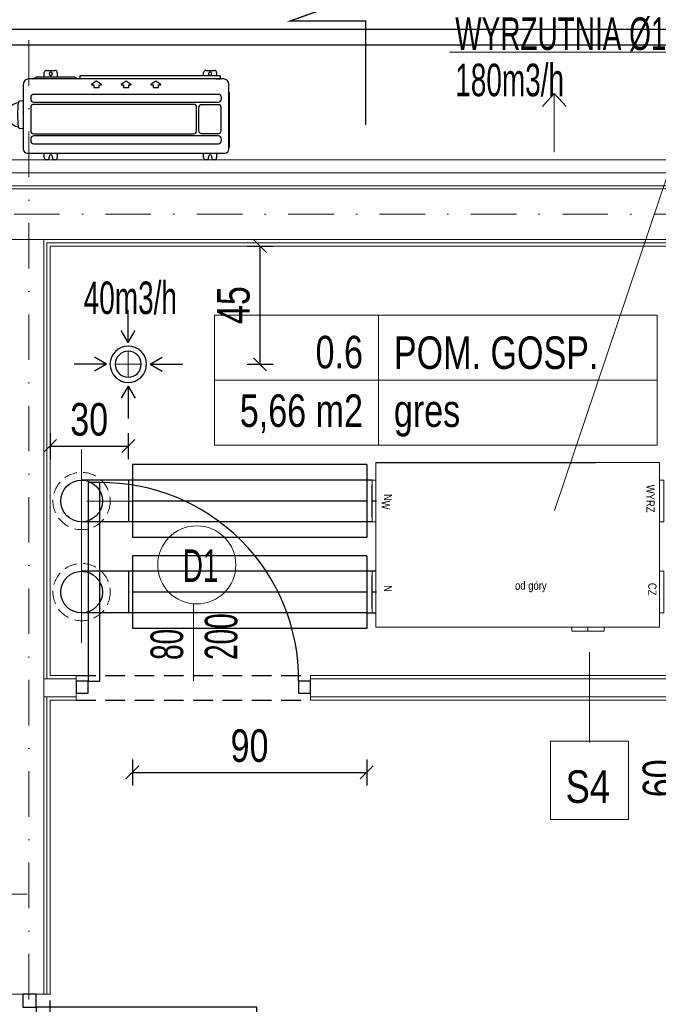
# Model space of a CAD drawing. Header units: inches. Extents: x 67073 to 287261, y -76160 to 48412.
# Tile 102 of 117: x 86326 to 86571, y -41506 to -41128. Entities that reach past the tile are written whole.
import ezdxf
from ezdxf.enums import TextEntityAlignment as Align
from ezdxf.lldxf.tags import DXFTag

# ---------------------------------------------------------------- set-up
doc = ezdxf.new("R2010")
doc.units = ezdxf.units.IN
doc.header["$MEASUREMENT"] = 0
for name, pattern in [('DASHDOT', [1, 0.5, -0.25, 0, -0.25]), ('DASHED', [0.75, 0.5, -0.25]), ('HIDDEN', [0.375, 0.25, -0.125])]:
    doc.linetypes.add(name, pattern=pattern)
for name, color, linetype, lineweight in [('## 05 PODGRZEWACZ', 1, 'SOLID', 30), ('## 08 CENTRALA REKUP', 204, 'Continuous', 25), ('## 08 WENTYL IZOLACJA', 4, 'DASHED', 18), ('p-- linia przekroju I-AB', 116, 'Continuous', 40), ('p-- ocieplenie-w.zew', 77, 'Continuous', 0), ('p--opisy pomieszczeń', 31, 'Continuous', 0), ('p--osie konstr', 1, 'DASHDOT', 15), ('p--płyta GK', 2, 'Continuous', 0), ('p--ściana GK', 62, 'Continuous', 0), ('p--ściana szkielet', 3, 'Continuous', 0)]:
    doc.layers.add(name, color=color, linetype=linetype, lineweight=lineweight)
for name, color, linetype in [('## 08 czerpnia', 3, 'Continuous'), ('## 08 Nawiew', 1, 'Continuous'), ('## 08 wyrzutnia', 204, 'Continuous'), ('## 08 Wywiew', 5, 'Continuous'), ('## 08 Wywiew opis', 5, 'Continuous'), ('DVM_OUTDOOR', 7, 'Continuous'), ('p--drzwi', 251, 'Continuous'), ('p--obrzeże bet.', 252, 'Continuous'), ('p--opis drzwi', 252, 'Continuous'), ('p--podciąg', 61, 'Continuous'), ('p--symbole ścian', 53, 'Continuous')]:
    doc.layers.add(name, color=color, linetype=linetype)
doc.styles.add('1-50', font='arial.ttf', dxfattribs={"width": 0.75, "height": 12.5})
doc.styles.add('SLDTEXTSTYLE2', font='TXT', dxfattribs={"width": 0.605})
doc.styles.get("Standard").update_dxf_attribs({"font": 'ARIAL.TTF', "width": 0.75})
doc.styles.add('STYL-1', font='Arial Narrow.ttf', dxfattribs={"width": 0.75})
doc.linetypes.add('BATTING', pattern='A,0.0001,-0.1,[134,ltypeshp.shx,S=0.1,R=0,X=-0.1,Y=0],-0.2,[134,ltypeshp.shx,S=0.1,R=180,X=0.1,Y=0],-0.1', length=0.4001)
tags = doc.linetypes.add('SOLID', pattern=[10, 10, 0]).pattern_tags.tags
tags[6:7] = [DXFTag(74, 4), DXFTag(75, 0), DXFTag(340, '0'), DXFTag(46, 0.0), DXFTag(50, 0.0), DXFTag(44, 0.0), DXFTag(45, 0.0)]
tags[4:5] = [DXFTag(74, 4), DXFTag(75, 0), DXFTag(340, '0'), DXFTag(46, 0.0), DXFTag(50, 0.0), DXFTag(44, 0.0), DXFTag(45, 0.0)]
doc.dimstyles.new('1-50', dxfattribs={"dimtxt": 12.5, "dimasz": 5, "dimexe": 5, "dimexo": 5, "dimgap": 0.09, "dimtad": 0, "dimdsep": 46, "dimtxsty": '1-50', "dimblk": 'OBLIQUE', "dimcen": 0.09, "dimadec": 0, "dimazin": 0, "dimtfac": 1, "dimtdec": 4, "dimtix": 1, "dimtofl": 0, "dimtmove": 0, "dimatfit": 3, "dimldrblk": 'OBLIQUE', "dimfxl": 5, "dimfxlon": 1, "dimtvp": 0.8, "dimtolj": 1, "dimtzin": 0, "dimarcsym": 0})

# ---------------------------------------------------------------- blocks, each defined once
blk = doc.blocks.new('drzwi-90-100')
for p, q in [((10.1, 87.38), (5.05, 87.38)), ((5.05, 87.38), (5.05, 2.53)), ((10.1, 2.53), (10.1, 87.38)), ((5.05, 2.53), (0, 2.53)), ((0, 2.53), (0, -2.53)), ((5.05, -2.53), (5.05, 2.53)), ((5.05, 2.53), (10.1, 2.53)), ((100, 2.53), (94.95, 2.53)), ((94.95, 2.53), (94.95, -2.53)), ((100, -2.53), (100, 2.53)), ((0, -2.53), (5.05, -2.53)), ((94.95, -2.53), (100, -2.53))]:
    blk.add_line(p, q)
blk.add_arc((10.8, 3.23), 84.15, 359.5233, 90.4767)
blk = doc.blocks.new('FJM_OD_790X548X285_2P_T')
at = {"layer": 'DVM_OUTDOOR', "color": 0}
for p, q in [((-376.4, 146.3), (-376.4, 163.5)), ((-368.4, 171.5), (-365.4, 171.5)), ((-357.4, 163.5), (-357.4, 158.5)), ((-345.4, 158.5), (-345.4, 163.5)), ((-337.4, 171.5), (-334.4, 171.5)), ((-326.4, 163.5), (-326.4, 146.3)), ((235.6, 146.3), (235.6, 163.5)), ((243.6, 171.5), (246.6, 171.5)), ((254.6, 163.5), (254.6, 158.5)), ((266.6, 158.5), (266.6, 163.5)), ((274.6, 171.5), (277.6, 171.5)), ((285.6, 163.5), (285.6, 146.3)), ((-426.2, 122.2), (-426.2, -85.5)), ((-426, 122.7), (-423.7, 125)), ((-423.7, 130.5), (-423.7, -117.9)), ((350.6, 146.3), (-407.9, 146.3)), ((350.6, 146.3), (350.6, 146.3)), ((366.3, 130.5), (366.4, 130.5)), ((366.3, -117.9), (366.3, 130.5)), ((-395.2, 98.1), (-395.2, 92.5)), ((325.5, 110.3), (-383, 110.3)), ((-383, 80.3), (325.5, 80.3)), ((337.8, 92.5), (337.8, 98.1)), ((-394, 59.5), (-394, -29.1)), ((-317.8, 70.4), (-383, 70.4)), ((-306.8, -29.1), (-306.8, 59.5)), ((-299.6, 59.5), (-299.6, -29.1)), ((325.5, 71.7), (-287.4, 71.7)), ((337.8, -29.1), (337.8, 59.5)), ((382.2, 50.2), (366.4, 51.6)), ((-395.2, -61.9), (-395.2, -67.5)), ((-383, -40), (-317.8, -40)), ((325.5, -49.7), (-383, -49.7)), ((-287.4, -41.3), (325.5, -41.3)), ((337.8, -67.5), (337.8, -61.9)), ((366.4, -54.3), (382.2, -52.9)), ((-423.7, -88.3), (-426, -86)), ((-383, -79.7), (325.5, -79.7)), ((-152.9, -106.8), (-152.9, -115.8)), ((-133.2, -106), (-152.2, -106)), ((-132.5, -115.8), (-132.5, -106.8)), ((-38.9, -106.8), (-38.9, -115.8)), ((-19.2, -106), (-38.2, -106)), ((-18.5, -115.8), (-18.5, -106.8)), ((75.1, -106.8), (75.1, -115.8)), ((94.8, -106), (75.8, -106)), ((95.5, -115.8), (95.5, -106.8)), ((-423.7, -117.9), (-423.7, -118)), ((-423.7, -118), (-423.7, -118)), ((-403, -138.7), (345.6, -138.7)), ((-391.4, -139.3), (-391.7, -150.3)), ((-391.7, -150.3), (-379.8, -150.7)), ((-376.4, -163.5), (-376.4, -150.8)), ((-371.9, -151), (148.3, -151)), ((-161.6, -117.3), (-143.2, -130.2)), ((-153.2, -116), (-161.2, -116)), ((-142.3, -130.2), (-123.9, -117.3)), ((-124.3, -116), (-132.2, -116)), ((-47.6, -117.3), (-29.2, -130.2)), ((-39.2, -116), (-47.2, -116)), ((-28.3, -130.2), (-9.9, -117.3)), ((-10.3, -116), (-18.2, -116)), ((66.4, -117.3), (84.8, -130.2)), ((74.8, -116), (66.8, -116)), ((85.7, -130.2), (104.1, -117.3)), ((103.7, -116), (95.8, -116)), ((148.3, -140.7), (148.3, -151.7)), ((166.9, -144.9), (156.3, -138.8)), ((169.7, -145.7), (315.3, -145.7)), ((235.6, -163.5), (235.6, -145.7)), ((285.6, -145.7), (285.6, -163.5)), ((318.1, -144.9), (328.7, -138.8)), ((345.6, -138.7), (345.6, -138.7)), ((366.3, -118), (366.2, -118)), ((366.3, -118), (366.3, -117.9)), ((-334.4, -171.5), (-368.4, -171.5)), ((148.3, -151.7), (-327.2, -151.7)), ((-326.4, -151.7), (-326.4, -163.5)), ((277.6, -171.5), (243.6, -171.5))]:
    blk.add_line(p, q, dxfattribs=at)
for points in [[(-357.4, -158.5), (-357.4, -159.1, 0.023321), (-357.3, -159.7, 0.024783), (-357.2, -160.3, 0.024618), (-357, -160.8, 0.02401), (-356.7, -161.3, 0.023784), (-356.5, -161.8, 0.02304), (-356.1, -162.2, 0.022549), (-355.8, -162.6, 0.021694), (-355.4, -163, 0.021179), (-355, -163.3, 0.020185), (-354.7, -163.6, 0.019598), (-354.3, -163.8, 0.018603), (-353.9, -164, 0.017986), (-353.5, -164.1, 0.016956), (-353.1, -164.3, 0.016413), (-352.8, -164.4, 0.015566), (-352.4, -164.4, 0.014844), (-352.1, -164.5, 0.013764), (-351.8, -164.5, 0.013631), (-351.4, -164.5, 0.012841), (-351.1, -164.5, 0.012841), (-350.8, -164.5, 0.013631), (-350.5, -164.4, 0.013764), (-350.1, -164.4, 0.014844), (-349.8, -164.3, 0.015566), (-349.4, -164.1, 0.016413), (-349, -164, 0.016956), (-348.6, -163.8, 0.017984), (-348.2, -163.6, 0.018603), (-347.8, -163.3, 0.019603), (-347.5, -163, 0.020183), (-347.1, -162.6, 0.021166), (-346.8, -162.2, 0.0217), (-346.4, -161.8, 0.022581), (-346.2, -161.3, 0.023025), (-345.9, -160.8, 0.023734), (-345.7, -160.3, 0.024054), (-345.6, -159.7, 0.024516), (-345.5, -159.1, 0.024684), (-345.4, -158.5, 0.024846), (-345.5, -157.9, 0.024845), (-345.6, -157.3, 0.02468), (-345.7, -156.7, 0.024517), (-345.9, -156.2, 0.024069), (-346.2, -155.7, 0.02373), (-346.4, -155.2, 0.022967), (-346.8, -154.8, 0.022596), (-347.1, -154.4, 0.021906), (-347.5, -154, 0.021107), (-347.8, -153.7, 0.01947), (-348.2, -153.4, 0.01982), (-348.6, -153.2, 0.020911), (-349, -153, 0.017234), (-349.4, -152.9, 0.009618), (-349.7, -152.7, 0.019493), (-350.1, -152.6, 0.03016), (-350.7, -152.6, 0.016785), (-351.4, -152.5, 0.010156)], [(-351.4, -152.5), (-351.7, -152.5, 0.009849), (-351.9, -152.5, 0.008819), (-352.1, -152.5, 0.008634), (-352.3, -152.6, 0.009333), (-352.5, -152.6, 0.009674), (-352.8, -152.6, 0.009989), (-353, -152.7, 0.01022), (-353.3, -152.8, 0.01065), (-353.5, -152.9, 0.010921), (-353.8, -153, 0.011347), (-354, -153.1, 0.011614), (-354.3, -153.2, 0.012046), (-354.5, -153.4, 0.012332), (-354.8, -153.5, 0.012805), (-355, -153.7, 0.013035), (-355.3, -153.9, 0.013371), (-355.6, -154.1, 0.013779), (-355.8, -154.4, 0.014539), (-356, -154.6, 0.014301), (-356.2, -154.9, 0.013596), (-356.5, -155.2, 0.015424), (-356.7, -155.5, 0.01905), (-356.8, -155.9, 0.014336), (-357, -156.2, 0.004521), (-357.1, -156.5, 0.021066), (-357.2, -156.9, 0.037099), (-357.3, -157.6, 0.017906), (-357.4, -158.5, 0.009169)], [(-327.4, -151.7), (-327.4, -151.7, 0.000005), (-327.3, -151.7, 0.000005), (-327.3, -151.7, 0.000005), (-327.3, -151.7, 0.000004), (-327.3, -151.7, 0.000004), (-327.3, -151.7, 0.000004), (-327.3, -151.7, 0.000004), (-327.2, -151.7, 0.000004), (-327.2, -151.7, 0.000004), (-327.2, -151.7, 0.000004), (-327.2, -151.7, 0.000004), (-327.2, -151.7, 0.000003), (-327.2, -151.7, 0.000003), (-327.1, -151.7, 0.000003), (-327.1, -151.7, 0.000003), (-327.1, -151.7, 0.000003), (-327.1, -151.7, 0.000003), (-327.1, -151.7, 0.000003), (-327.1, -151.7, 0.000003), (-327.1, -151.7, 0.000002), (-327, -151.7, 0.000002), (-327, -151.7, 0.000002), (-327, -151.7, 0.000002), (-327, -151.7, 0.000002), (-327, -151.7, 0.000002), (-327, -151.7, 0.000002), (-326.9, -151.7, 0.000001), (-326.9, -151.7, 0.000001), (-326.9, -151.7, 0.000001), (-326.9, -151.7, 0.000001), (-326.9, -151.7, -0.000001), (-326.7, -151.7, -0.000002), (-326.7, -151.7, -0.000005), (-326.7, -151.7, -0.000004), (-326.7, -151.7, 0), (-326.7, -151.7, -0.000008), (-326.6, -151.7, -0.000018), (-326.6, -151.7, -0.000009), (-326.6, -151.7, -0.000005)], [(254.6, -158.5), (254.6, -159.1, 0.023321), (254.7, -159.7, 0.024784), (254.8, -160.3, 0.024618), (255, -160.8, 0.02401), (255.3, -161.3, 0.023784), (255.5, -161.8, 0.02304), (255.9, -162.2, 0.022549), (256.2, -162.6, 0.021694), (256.6, -163, 0.021179), (257, -163.3, 0.020185), (257.3, -163.6, 0.019598), (257.7, -163.8, 0.018603), (258.1, -164, 0.017986), (258.5, -164.1, 0.016956), (258.9, -164.3, 0.016413), (259.2, -164.4, 0.015566), (259.6, -164.4, 0.014844), (259.9, -164.5, 0.013764), (260.2, -164.5, 0.013631), (260.6, -164.5, 0.012841), (260.9, -164.5, 0.012841), (261.2, -164.5, 0.013631), (261.5, -164.4, 0.013764), (261.9, -164.4, 0.014844), (262.2, -164.3, 0.015566), (262.6, -164.1, 0.016413), (263, -164, 0.016956), (263.4, -163.8, 0.017984), (263.8, -163.6, 0.018603), (264.2, -163.3, 0.019603), (264.5, -163, 0.020183), (264.9, -162.6, 0.021166), (265.2, -162.2, 0.0217), (265.6, -161.8, 0.022581), (265.8, -161.3, 0.023025), (266.1, -160.8, 0.023734), (266.3, -160.3, 0.024054), (266.4, -159.7, 0.024516), (266.5, -159.1, 0.024684), (266.6, -158.5, 0.024846), (266.5, -157.9, 0.024845), (266.4, -157.3, 0.02468), (266.3, -156.7, 0.024517), (266.1, -156.2, 0.024069), (265.8, -155.7, 0.02373), (265.6, -155.2, 0.022967), (265.2, -154.8, 0.022596), (264.9, -154.4, 0.021906), (264.5, -154, 0.021107), (264.2, -153.7, 0.01947), (263.8, -153.4, 0.01982), (263.4, -153.2, 0.020911), (263, -153, 0.017234), (262.6, -152.9, 0.009618), (262.3, -152.7, 0.019493), (261.9, -152.6, 0.03016), (261.3, -152.6, 0.016785), (260.6, -152.5, 0.010156)], [(260.6, -152.5), (260.3, -152.5, 0.009849), (260.1, -152.5, 0.008819), (259.9, -152.5, 0.008634), (259.7, -152.6, 0.009333), (259.5, -152.6, 0.009674), (259.2, -152.6, 0.009989), (259, -152.7, 0.01022), (258.7, -152.8, 0.01065), (258.5, -152.9, 0.010921), (258.2, -153, 0.011347), (258, -153.1, 0.011614), (257.7, -153.2, 0.012046), (257.5, -153.4, 0.012332), (257.2, -153.5, 0.012805), (257, -153.7, 0.013035), (256.7, -153.9, 0.013371), (256.4, -154.1, 0.013779), (256.2, -154.4, 0.014539), (256, -154.6, 0.014301), (255.8, -154.9, 0.013596), (255.5, -155.2, 0.015424), (255.3, -155.5, 0.01905), (255.2, -155.9, 0.014336), (255, -156.2, 0.004521), (254.9, -156.5, 0.021066), (254.8, -156.9, 0.037099), (254.7, -157.6, 0.017906), (254.6, -158.5, 0.009169)]]:
    blk.add_lwpolyline(points, format="xyb", dxfattribs=at)
for centre, radius, start, end in [((-368.4, 163.5), 8, 90, 180), ((-365.4, 163.5), 8, 0, 90), ((-351.4, 158.5), 6, 180, 0), ((-337.4, 163.5), 8, 90, 180), ((-334.4, 163.5), 8, 0, 90), ((243.6, 163.5), 8, 90, 180), ((246.6, 163.5), 8, 0, 90), ((260.6, 158.5), 6, 180, 0), ((274.6, 163.5), 8, 90, 180), ((277.6, 163.5), 8, 0, 90), ((-425.5, 122.2), 0.7, 135, 180), ((-407.9, 130.5), 15.8, 90, 180), ((350.6, 130.5), 15.8, 0, 90), ((-383, 98.1), 12.2, 90, 180), ((-383, 92.5), 12.2, 180, 270), ((325.5, 98.1), 12.2, 0, 90), ((325.5, 92.5), 12.2, 270, 0), ((-383, 59.5), 10.9, 90, 180), ((-317.8, 59.5), 10.9, 0, 90), ((-287.4, 59.5), 12.2, 90, 180), ((325.5, 59.5), 12.2, 0, 90), ((382, 47.2), 3, 8.2355, 85), ((46.6, -1.3), 341.9, 351.7645, 8.2354), ((388, 47.5), 3, 188.1539, 260.3479), ((379.7, -1.3), 46.6, 279.6521, 80.3479), ((-383, -29.1), 10.9, 180, 270), ((-317.8, -29.1), 10.9, 270, 0), ((-287.4, -29.1), 12.2, 180, 270), ((325.5, -29.1), 12.2, 270, 0), ((-383, -61.9), 12.2, 90, 180), ((-383, -67.5), 12.2, 180, 270), ((325.5, -61.9), 12.2, 0, 90), ((325.5, -67.5), 12.2, 270, 0), ((382, -49.9), 3, 275, 351.7645), ((388, -50.2), 3, 99.6521, 171.8495), ((-425.5, -85.5), 0.7, 180, 225), ((-152.2, -106.8), 0.7, 90, 180), ((-133.2, -106.8), 0.7, 0, 90), ((-38.2, -106.8), 0.7, 90, 180), ((-19.2, -106.8), 0.7, 0, 90), ((75.8, -106.8), 0.7, 90, 180), ((94.8, -106.8), 0.7, 0, 90), ((-403, -118), 20.7, 180, 270), ((-161.2, -116.8), 0.7, 90, 235), ((-153.2, -115.8), 0.3, 270, 0), ((-142.7, -129.6), 0.7, 235, 305), ((-132.2, -115.8), 0.3, 180, 270), ((-124.3, -116.8), 0.7, 305, 90), ((-47.2, -116.8), 0.7, 90, 235), ((-39.2, -115.8), 0.3, 270, 0), ((-28.7, -129.6), 0.7, 235, 305), ((-18.2, -115.8), 0.3, 180, 270), ((-10.3, -116.8), 0.7, 305, 90), ((66.8, -116.8), 0.7, 90, 235), ((74.8, -115.8), 0.3, 270, 0), ((85.3, -129.6), 0.7, 235, 305), ((95.8, -115.8), 0.3, 180, 270), ((103.7, -116.8), 0.7, 305, 90), ((155.8, -139.7), 1, 60, 90), ((169.7, -140), 5.7, 240, 270), ((315.3, -140), 5.7, 270, 300), ((329.2, -139.7), 1, 90, 120), ((345.6, -118), 20.7, 270, 0), ((-368.4, -163.5), 8, 180, 270), ((-334.4, -163.5), 8, 270, 0), ((243.6, -163.5), 8, 180, 270), ((277.6, -163.5), 8, 270, 0)]:
    blk.add_arc(centre, radius, start, end, dxfattribs=at)
for points in [[(385.4, -46.6), (385.4, -46.7), (385.4, -46.7), (385.4, -46.7)], [(-379.8, -150.7), (-377.2, -150.8), (-374.6, -150.9), (-371.9, -151)]]:
    blk.add_open_spline(points, degree=3, dxfattribs=at)
for points, knots in [([(148.3, -140.7), (88.3, -140.7), (13.3, -140.7), (-76.7, -140.7), (-121.7, -140.7), (-166.7, -140.7), (-211.7, -140.7), (-256.7, -140.7), (-294.2, -140.7), (-324.2, -140.7), (-343, -140.8), (-357.7, -140.6), (-372.7, -139.9), (-383.9, -139.7), (-391.4, -139.3), (-391.4, -139.3), (-391.4, -139.3), (-391.4, -139.3)], [0, 0, 0, 0, 0.333333, 0.416667, 0.5, 0.583333, 0.666667, 0.75, 0.833333, 0.875, 0.916667, 0.9375, 0.958333, 1, 1, 1, 1.000015, 1.000015, 1.000015, 1.000015]), ([(-328, -151), (-328, -151.2), (-328, -151.3), (-327.9, -151.4), (-327.9, -151.4), (-327.9, -151.5), (-327.8, -151.5), (-327.7, -151.6), (-327.6, -151.7), (-327.4, -151.7), (-327.4, -151.7), (-327.4, -151.7), (-327.4, -151.7), (-327.4, -151.7)], [-0.044807, -0.044807, -0.044807, -0.044807, 0.142088, 0.142088, 0.142088, 0.166271, 0.19987, 0.266987, 0.333517, 0.406916, 0.487817, 0.615631, 1, 1, 1, 1])]:
    blk.add_open_spline(points, degree=3, knots=knots, dxfattribs=at)
blk = doc.blocks.new('_OBLIQUE')
at = {"color": 0, "linetype": 'ByBlock', "lineweight": -2}
for p, q in [((-0.5, -0.5), (0.5, 0.5)), ((0, 0), (0, 0))]:
    blk.add_line(p, q, dxfattribs=at)
blk = doc.blocks.new('*D1719')
at = {"layer": '## 08 CENTRALA REKUP', "color": 0, "linetype": 'Continuous', "lineweight": -2}
for p, q in [((86576.57, -41389.09), (86586.57, -41389.09)), ((86581.57, -41449.09), (86581.57, -41389.09)), ((86576.57, -41449.09), (86586.57, -41449.09))]:
    blk.add_line(p, q, dxfattribs=at)
at = {"layer": 'Defpoints', "color": 0}
for p in [(86554.06, -41389.09), (86581.57, -41389.09), (86558.98, -41449.09)]:
    blk.add_point(p, dxfattribs=at)
at = {"layer": '## 08 CENTRALA REKUP', "color": 0, "lineweight": -2, "xscale": 5, "yscale": 5, "zscale": 5}
for p, rotation in [((86581.57, -41389.09), 90), ((86581.57, -41449.09), 270)]:
    blk.add_blockref('_OBLIQUE', p, dxfattribs=dict(at, rotation=rotation))
at = {"layer": '## 08 CENTRALA REKUP', "color": 0, "linetype": 'Continuous', "lineweight": 18, "insert": (86571.36, -41419.09), "char_height": 12.5, "attachment_point": 5, "rotation": 90, "style": '1-50'}
blk.add_mtext('\\A1;60', dxfattribs=at)
blk = doc.blocks.new('*D1728')
at = {"layer": '## 08 CENTRALA REKUP', "color": 0, "linetype": 'Continuous', "lineweight": -2}
for p, q in [((86413.08, -41214.59), (86423.08, -41214.59)), ((86418.08, -41260.01), (86418.08, -41214.59)), ((86413.08, -41260.01), (86423.08, -41260.01))]:
    blk.add_line(p, q, dxfattribs=at)
at = {"layer": 'Defpoints', "color": 0}
for p in [(86367.42, -41214.59), (86418.08, -41214.59), (86367.42, -41260.01)]:
    blk.add_point(p, dxfattribs=at)
at = {"layer": '## 08 CENTRALA REKUP', "color": 0, "lineweight": -2, "xscale": 5, "yscale": 5, "zscale": 5}
for p, rotation in [((86418.08, -41214.59), 90), ((86418.08, -41260.01), 270)]:
    blk.add_blockref('_OBLIQUE', p, dxfattribs=dict(at, rotation=rotation))
at = {"layer": '## 08 CENTRALA REKUP', "color": 0, "linetype": 'Continuous', "lineweight": 18, "insert": (86407.91, -41237.3), "char_height": 12.5, "attachment_point": 5, "rotation": 90, "style": '1-50'}
blk.add_mtext('\\A1;45', dxfattribs=at)
blk = doc.blocks.new('A$C67505116')
at = {"layer": '## 08 CENTRALA REKUP', "linetype": 'Continuous', "lineweight": 18}
for p, q in [((26.31, 78), (135.31, 78)), ((26.31, 14.7), (26.31, 78)), ((135.31, 14.7), (135.31, 78)), ((24.96, 71.2), (24.96, 55.2)), ((24.96, 71.2), (26.31, 71.2)), ((24.96, 56.95), (24.96, 69.45)), ((135.31, 71.2), (136.96, 71.2)), ((136.96, 55.2), (136.96, 71.2)), ((24.96, 55.2), (26.31, 55.2)), ((135.31, 55.2), (136.96, 55.2)), ((24.96, 36.2), (24.96, 20.2)), ((24.96, 36.2), (26.31, 36.2)), ((24.96, 21.95), (24.96, 34.45)), ((135.31, 36.2), (136.96, 36.2)), ((136.96, 20.2), (136.96, 36.2)), ((24.96, 20.2), (26.31, 20.2)), ((135.31, 20.2), (136.96, 20.2)), ((26.31, 14.7), (135.31, 14.7)), ((101.56, 13.2), (101.56, 14.7)), ((101.56, 13.2), (114.06, 13.2)), ((107.81, 13.2), (107.81, 14.7)), ((114.06, 13.2), (114.06, 14.7))]:
    blk.add_line(p, q, dxfattribs=at)
at = {"color": 192, "lineweight": 25}
for p, q in [((26.31, 78), (110.66, 78)), ((26.31, 78), (110.66, 78)), ((24.96, 56.95), (24.96, 69.45)), ((26.61, 63.2), (24.96, 63.2)), ((24.96, 21.95), (24.96, 34.45)), ((26.61, 28.2), (24.96, 28.2))]:
    blk.add_line(p, q, dxfattribs=at)
at = {"color": 7, "linetype": 'Continuous', "lineweight": 0, "char_height": 3.175, "attachment_point": 3, "rotation": 270, "style": 'SLDTEXTSTYLE2'}
for s, insert in [('\\fArial Narrow|b0|i0|c0|p0;\\W1;WYRZ', (133.41, 58.77)), ('\\fArial Narrow|b0|i0|c0|p0;\\W1;N', (32.57, 63.28)), ('\\fArial Narrow|b0|i0|c0|p0;\\W1;W', (31.75, 59.93)), ('\\fArial Narrow|b0|i0|c0|p0;\\W1;N', (32.57, 28.28)), ('\\fArial Narrow|b0|i0|c0|p0;\\W1;CZ', (134.12, 26.9))]:
    blk.add_mtext(s, dxfattribs=dict(at, insert=insert))
at = {"color": 7, "linetype": 'Continuous', "lineweight": 0, "insert": (79.8, 32.29), "char_height": 3.175, "attachment_point": 1, "style": 'SLDTEXTSTYLE2'}
blk.add_mtext('\\fArial Narrow|b0|i0|c0|p0;\\W1;od góry', dxfattribs=at)
blk = doc.blocks.new('*D1729')
at = {"layer": '## 08 CENTRALA REKUP', "color": 0, "linetype": 'Continuous', "lineweight": -2}
for p, q in [((86223.03, -41124.43), (86223.03, -41114.43)), ((86591.02, -41124.43), (86591.02, -41114.43)), ((86223.03, -41119.43), (86591.02, -41119.43))]:
    blk.add_line(p, q, dxfattribs=at)
at = {"layer": 'Defpoints', "color": 0}
for p in [(86591.02, -41119.43), (86223.03, -41181.44), (86591.02, -41182.39)]:
    blk.add_point(p, dxfattribs=at)
at = {"layer": '## 08 CENTRALA REKUP', "color": 0, "lineweight": -2, "xscale": 5, "yscale": 5, "zscale": 5, "rotation": 180}
blk.add_blockref('_OBLIQUE', (86223.03, -41119.43), dxfattribs=at)
at = {"layer": '## 08 CENTRALA REKUP', "color": 0, "lineweight": -2, "xscale": 5, "yscale": 5, "zscale": 5}
blk.add_blockref('_OBLIQUE', (86591.02, -41119.43), dxfattribs=at)
at = {"layer": '## 08 CENTRALA REKUP', "color": 0, "linetype": 'Continuous', "lineweight": 18, "insert": (86407.02, -41109.22), "char_height": 12.5, "attachment_point": 5, "style": '1-50'}
blk.add_mtext('\\A1;\\A1;368', dxfattribs=at)
blk = doc.blocks.new('*D1730')
at = {"layer": '## 08 CENTRALA REKUP', "color": 0, "linetype": 'Continuous', "lineweight": -2}
for p, q in [((86337.43, -41286.48), (86337.43, -41296.48)), ((86367.42, -41286.48), (86367.42, -41296.48)), ((86337.43, -41291.48), (86367.42, -41291.48))]:
    blk.add_line(p, q, dxfattribs=at)
at = {"layer": 'Defpoints', "color": 0}
for p in [(86337.43, -41214.59), (86367.42, -41260.01), (86367.42, -41291.48)]:
    blk.add_point(p, dxfattribs=at)
at = {"layer": '## 08 CENTRALA REKUP', "color": 0, "lineweight": -2, "xscale": 5, "yscale": 5, "zscale": 5, "rotation": 180}
blk.add_blockref('_OBLIQUE', (86337.43, -41291.48), dxfattribs=at)
at = {"layer": '## 08 CENTRALA REKUP', "color": 0, "lineweight": -2, "xscale": 5, "yscale": 5, "zscale": 5}
blk.add_blockref('_OBLIQUE', (86367.42, -41291.48), dxfattribs=at)
at = {"layer": '## 08 CENTRALA REKUP', "color": 0, "linetype": 'Continuous', "lineweight": 18, "insert": (86352.43, -41281.27), "char_height": 12.5, "attachment_point": 5, "style": '1-50'}
blk.add_mtext('\\A1;30', dxfattribs=at)
blk = doc.blocks.new('*D1733')
at = {"layer": '## 08 CENTRALA REKUP', "color": 0, "linetype": 'Continuous', "lineweight": -2}
for p, q in [((86369.02, -41411.85), (86369.02, -41421.85)), ((86459.02, -41411.85), (86459.02, -41421.85)), ((86369.02, -41416.85), (86459.02, -41416.85))]:
    blk.add_line(p, q, dxfattribs=at)
at = {"layer": 'Defpoints', "color": 0}
for p in [(86369.02, -41361.57), (86459.02, -41361.57), (86459.02, -41416.85)]:
    blk.add_point(p, dxfattribs=at)
at = {"layer": '## 08 CENTRALA REKUP', "color": 0, "lineweight": -2, "xscale": 5, "yscale": 5, "zscale": 5, "rotation": 180}
blk.add_blockref('_OBLIQUE', (86369.02, -41416.85), dxfattribs=at)
at = {"layer": '## 08 CENTRALA REKUP', "color": 0, "lineweight": -2, "xscale": 5, "yscale": 5, "zscale": 5}
blk.add_blockref('_OBLIQUE', (86459.02, -41416.85), dxfattribs=at)
at = {"layer": '## 08 CENTRALA REKUP', "color": 0, "linetype": 'Continuous', "lineweight": 18, "insert": (86414.02, -41406.64), "char_height": 12.5, "attachment_point": 5, "style": '1-50'}
blk.add_mtext('\\A1;90', dxfattribs=at)

msp = doc.modelspace()

# ---------------------------------------------------------------- linework, layer by layer
at = {"layer": '## 05 PODGRZEWACZ', "lineweight": 15}
msp.add_line((86531.1, -41316.221), (86631.481, -41018.096), dxfattribs=at)
at = {"layer": '## 08 CENTRALA REKUP', "linetype": 'Continuous', "lineweight": 18}
for p, q in [((86349.517, -41292.723), (86349.517, -41332.414)), ((86369.017, -41312.569), (86351.517, -41312.569)), ((86349.517, -41327.329), (86349.517, -41367.02))]:
    msp.add_line(p, q, dxfattribs=at)
at = {"layer": '## 08 czerpnia', "color": 202, "linetype": 'Continuous', "lineweight": 5}
msp.add_line((86490.864, -41140.103), (86587.755, -41140.103), dxfattribs=at)
at = {"layer": '## 08 Nawiew', "lineweight": 30}
for p, q in [((86369.017, -41333.569), (86369.017, -41361.569)), ((86369.017, -41333.569), (86369.017, -41361.569)), ((86459.017, -41333.569), (86369.017, -41333.569)), ((86459.017, -41333.569), (86459.017, -41361.569)), ((86367.517, -41339.569), (86349.517, -41339.569)), ((86367.517, -41339.569), (86367.517, -41355.569)), ((86459.017, -41339.569), (86367.517, -41339.569)), ((86462.517, -41339.569), (86459.017, -41339.569)), ((86459.017, -41339.569), (86459.017, -41355.569)), ((86459.017, -41347.569), (86369.017, -41347.569)), ((86367.517, -41355.569), (86349.517, -41355.569)), ((86459.017, -41355.569), (86367.517, -41355.569)), ((86459.017, -41355.569), (86462.517, -41355.569)), ((86459.017, -41361.569), (86369.017, -41361.569))]:
    msp.add_line(p, q, dxfattribs=at)
msp.add_circle((86349.517, -41347.569), 8, dxfattribs=at)
at = {"layer": '## 08 WENTYL IZOLACJA', "color": 4, "lineweight": 5, "ltscale": 10}
for centre in [(86349.517, -41312.567), (86349.517, -41347.569)]:
    msp.add_circle(centre, 11, dxfattribs=at)
at = {"layer": '## 08 wyrzutnia', "linetype": 'Continuous', "lineweight": 5}
for p, q in [((86531.063, -41156.006), (86526.543, -41161.027)), ((86531.063, -41178.579), (86531.063, -41156.006)), ((86531.063, -41156.006), (86535.584, -41161.027))]:
    msp.add_line(p, q, dxfattribs=at)
at = {"layer": '## 08 Wywiew', "color": 5, "lineweight": 5}
for p, q in [((86367.425, -41255.007), (86367.425, -41265.007)), ((86362.425, -41260.007), (86372.425, -41260.007)), ((86362.425, -41260.007), (86372.425, -41260.007)), ((86362.425, -41260.007), (86372.425, -41260.007)), ((86362.425, -41260.007), (86372.425, -41260.007))]:
    msp.add_line(p, q, dxfattribs=at)
at = {"layer": '## 08 Wywiew', "color": 5, "lineweight": 30}
for p, q in [((86369.017, -41298.569), (86369.017, -41326.569)), ((86369.017, -41298.569), (86369.017, -41326.569)), ((86459.017, -41298.569), (86369.017, -41298.569)), ((86459.017, -41298.569), (86459.017, -41326.569)), ((86367.517, -41304.569), (86349.517, -41304.569)), ((86367.517, -41304.569), (86367.517, -41320.569)), ((86459.017, -41304.569), (86367.517, -41304.569)), ((86461.167, -41304.569), (86459.017, -41304.569)), ((86459.017, -41312.569), (86369.017, -41312.569)), ((86367.517, -41320.569), (86349.517, -41320.569)), ((86459.017, -41320.569), (86367.517, -41320.569)), ((86461.167, -41320.569), (86459.017, -41320.569)), ((86459.017, -41326.569), (86369.017, -41326.569))]:
    msp.add_line(p, q, dxfattribs=at)
msp.add_circle((86349.517, -41312.567), 8, dxfattribs=at)
for radius, start, end in [(7, 0, 180), (7, 0, 180), (5, 0, 180), (5, 0, 180), (5, 0, 180), (5, 0, 180), (5, 0, 180), (5, 0, 180), (7, 180, 0), (5, 180, 0)]:
    msp.add_arc((86367.425, -41260.007), radius, start, end, dxfattribs=at)
at = {"layer": '## 08 Wywiew'}
msp.add_arc((86367.425, -41260.007), 5, 180, 0, dxfattribs=at)
msp.add_arc((86367.425, -41260.007), 5, 180, 0, dxfattribs=at)
msp.add_arc((86367.425, -41260.007), 5, 180, 0, dxfattribs=at)
at = {"layer": '## 08 Wywiew opis'}
for p, q in [((86367.423, -41251.63), (86367.423, -41239.205)), ((86367.423, -41251.606), (86364.736, -41247.02)), ((86367.423, -41251.606), (86370.11, -41247.02)), ((86359.023, -41260.006), (86354.437, -41257.319)), ((86375.827, -41260.006), (86380.413, -41257.319)), ((86359.047, -41260.006), (86346.623, -41260.006)), ((86359.023, -41260.006), (86354.437, -41262.692)), ((86375.803, -41260.006), (86388.227, -41260.006)), ((86375.827, -41260.006), (86380.413, -41262.692)), ((86367.423, -41268.409), (86364.736, -41272.995)), ((86367.423, -41268.385), (86367.423, -41280.81)), ((86367.423, -41268.409), (86370.11, -41272.995))]:
    msp.add_line(p, q, dxfattribs=at)
at = {"layer": 'p-- linia przekroju I-AB', "color": 0, "const_width": 0.5}
msp.add_lwpolyline([(86458.673, -41168.156), (86458.673, -41128.145), (86429.646, -41128.145), (86458.673, -41117.734)], dxfattribs=at)
at = {"layer": 'p-- ocieplenie-w.zew', "color": 0, "linetype": 'BATTING', "ltscale": 2}
msp.add_line((86223.033, -41186.444), (86710.683, -41186.444), dxfattribs=at)
at = {"layer": 'p--obrzeże bet.', "color": 0, "linetype": 'Continuous', "ltscale": 35}
for points in [[(86310.283, -41915.844), (86763.683, -41915.844), (86763.683, -41131.444), (85463.683, -41131.444), (85463.683, -41921.844), (85917.083, -41921.844)], [(86304.283, -41909.844), (86757.683, -41909.844), (86757.683, -41137.444), (85469.683, -41137.444), (85469.683, -41915.844), (85923.083, -41915.844)]]:
    msp.add_lwpolyline(points, dxfattribs=at)
at = {"layer": 'p--opis drzwi', "color": 0, "lineweight": 0}
msp.add_line((86392.433, -41381.605), (86392.433, -41352.105), dxfattribs=at)
msp.add_circle((86393.752, -41337.105), 15, dxfattribs=at)
at = {"layer": 'p--opisy pomieszczeń', "color": 0}
for p, q in [((86463.521, -41241.117), (86463.521, -41291.117)), ((86570.521, -41266.117), (86400.521, -41266.117))]:
    msp.add_line(p, q, dxfattribs=at)
msp.add_lwpolyline([(86400.521, -41291.117), (86570.521, -41291.117), (86570.521, -41241.117), (86400.521, -41241.117)], close=True, dxfattribs=at)
at = {"layer": 'p--osie konstr', "color": 0, "linetype": 'DASHDOT', "ltscale": 35}
for p, q in [((86329.233, -41714.644), (86329.233, -41131.444)), ((85481.169, -41202.389), (86731.483, -41202.389)), ((85889.933, -41463.544), (86337.433, -41463.544))]:
    msp.add_line(p, q, dxfattribs=at)
at = {"layer": 'p--podciąg', "color": 0, "linetype": 'HIDDEN', "ltscale": 30}
for p, q in [((86347.433, -41379.594), (86437.433, -41379.594)), ((86347.433, -41389.094), (86437.433, -41389.094)), ((86337.433, -41601.994), (86337.433, -41501.994))]:
    msp.add_line(p, q, dxfattribs=at)
at = {"layer": 'p--płyta GK', "color": 0, "ltscale": 35}
for p, q in [((86336.183, -41213.344), (86681.783, -41213.344)), ((86336.183, -41380.844), (86336.183, -41213.344)), ((86337.433, -41379.594), (86337.433, -41214.594)), ((86337.433, -41214.594), (86680.533, -41214.594)), ((86336.183, -41501.994), (86336.183, -41387.844)), ((86337.433, -41501.994), (86337.433, -41389.094))]:
    msp.add_line(p, q, dxfattribs=at)
at = {"layer": 'p--symbole ścian', "color": 0, "lineweight": 9}
msp.add_line((86544.595, -41370.604), (86544.595, -41405.291), dxfattribs=at)
msp.add_lwpolyline([(86559.595, -41434.866), (86529.595, -41434.866), (86529.595, -41404.866), (86559.595, -41404.866)], close=True, dxfattribs=at)
at = {"layer": 'p--ściana GK', "color": 0, "ltscale": 35}
for p, q in [((86347.433, -41380.844), (86334.983, -41380.844)), ((86347.433, -41379.594), (86337.433, -41379.594)), ((86347.433, -41379.594), (86347.433, -41389.094)), ((86680.533, -41379.594), (86437.433, -41379.594)), ((86437.433, -41379.594), (86437.433, -41389.094)), ((86682.983, -41380.844), (86437.433, -41380.844)), ((86347.433, -41387.844), (86334.983, -41387.844)), ((86347.433, -41389.094), (86337.433, -41389.094)), ((86682.983, -41387.844), (86437.433, -41387.844)), ((86680.533, -41389.094), (86437.433, -41389.094))]:
    msp.add_line(p, q, dxfattribs=at)
at = {"layer": 'p--ściana szkielet', "color": 0, "ltscale": 2}
for p, q in [((86223.033, -41181.444), (86713.683, -41181.444)), ((86223.033, -41191.444), (86703.683, -41191.444)), ((86226.033, -41192.644), (86702.483, -41192.644)), ((86226.033, -41212.144), (86702.483, -41212.144)), ((86334.983, -41501.994), (86334.983, -41212.144)), ((86320.533, -41501.994), (86337.433, -41501.994))]:
    msp.add_line(p, q, dxfattribs=at)

# ---------------------------------------------------------------- block references
at = {"layer": '## 08 CENTRALA REKUP', "linetype": 'Continuous', "lineweight": 18}
msp.add_blockref('A$C67505116', (86436.205, -41375.765), dxfattribs=at)
at = {"layer": 'DVM_OUTDOOR', "color": 1, "xscale": 0.1000000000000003, "yscale": 0.1000000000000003, "zscale": 0.1000000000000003, "rotation": 179.9999999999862}
msp.add_blockref('FJM_OD_790X548X285_2P_T', (86363.741, -41164.294), dxfattribs=at)
at = {"layer": 'p--drzwi', "color": 0, "xscale": 0.9, "yscale": 0.9}
msp.add_blockref('drzwi-90-100', (86347.433, -41384.094), dxfattribs=at)
at = {"layer": 'p--drzwi', "color": 0, "rotation": 270}
msp.add_blockref('drzwi-90-100', (86329.483, -41501.994), dxfattribs=at)

# ---------------------------------------------------------------- texts
at = {"layer": '## 08 czerpnia', "color": 202, "linetype": 'Continuous', "lineweight": 5, "char_height": 12.5, "width": 177.1707, "attachment_point": 7, "style": 'STYL-1'}
for s, insert in [('WYRZUTNIA %%C160', (86493.032, -41139.74)), ('180m3/h', (86493.032, -41157.219))]:
    msp.add_mtext(s, dxfattribs=dict(at, insert=insert))
at = {"layer": '## 08 Wywiew opis', "insert": (86350.33, -41228.228), "char_height": 12.5, "width": 177.1707, "attachment_point": 1, "style": 'STYL-1'}
msp.add_mtext('40m3/h', dxfattribs=at)
at = {"layer": 'p--opis drzwi', "color": 0, "lineweight": 0, "insert": (86402.086, -41343.626), "char_height": 12.5, "width": 98.6805, "attachment_point": 9, "style": 'STYL-1'}
msp.add_mtext('D1', dxfattribs=at)
at = {"layer": 'p--opis drzwi', "color": 0, "lineweight": 0, "insert": (86376.006, -41373.618), "char_height": 12.5, "width": 17.2395, "attachment_point": 1, "rotation": 90, "style": 'STYL-1'}
msp.add_mtext('80\\P200', dxfattribs=at)
at = {"layer": 'p--opisy pomieszczeń', "color": 0, "char_height": 12.5, "style": '1-50'}
for s, insert, width, attachment_point in [('0.6', (86457.589, -41249.09), 98, 3), ('POM. GOSP.', (86469.453, -41249.325), 106.86476, 1), ('5,66 m2', (86457.589, -41271.593), 98, 3), ('gres', (86469.453, -41271.593), 100, 1)]:
    msp.add_mtext(s, dxfattribs=dict(at, insert=insert, width=width, attachment_point=attachment_point))
at = {"layer": 'p--symbole ścian', "color": 0, "lineweight": 9, "width": 0.8}
msp.add_text('S4', height=12.5, dxfattribs=at).set_placement((86543.964, -41416.034), align=Align.TOP_CENTER)

# ---------------------------------------------------------------- dimensions: what is measured, and where the dimension line sits
at = {"layer": '## 08 CENTRALA REKUP', "linetype": 'Continuous', "lineweight": 18}
dim = msp.add_linear_dim(base=(86591.016, -41119.426), p1=(86223.033, -41181.444), p2=(86591.016, -41182.389), text='\\A1;<>', dimstyle='1-50', override={"dimdec": 0}, dxfattribs=at)
dim.commit()
dim.dimension.update_dxf_attribs({"geometry": '*D1729', "text_midpoint": (86407.025, -41109.216)})
for base, p1, p2, picture, middle in [((86418.078, -41214.594), (86367.425, -41260.007), (86367.425, -41214.594), '*D1728', (86407.908, -41237.301)), ((86581.57, -41389.094), (86558.983, -41449.094), (86554.058, -41389.094), '*D1719', (86571.36, -41419.094))]:
    dim = msp.add_linear_dim(base=base, p1=p1, p2=p2, angle=90, dimstyle='1-50', override={"dimdec": 0}, dxfattribs=at)
    dim.commit()
    dim.dimension.update_dxf_attribs({"geometry": picture, "text_midpoint": middle})
dim = msp.add_linear_dim(base=(86367.425, -41291.479), p1=(86337.433, -41214.594), p2=(86367.425, -41260.007), dimstyle='1-50', override={"dimdec": 0}, dxfattribs=at)
dim.commit()
dim.dimension.update_dxf_attribs({"geometry": '*D1730', "text_midpoint": (86352.429, -41281.269)})
dim = msp.add_linear_dim(base=(86459.017, -41416.852), p1=(86369.017, -41361.569), p2=(86459.017, -41361.569), dimstyle='1-50', dxfattribs=at)
dim.commit()
dim.dimension.update_dxf_attribs({"geometry": '*D1733', "text_midpoint": (86414.017, -41406.642)})

doc.saveas('drawing.dxf')
